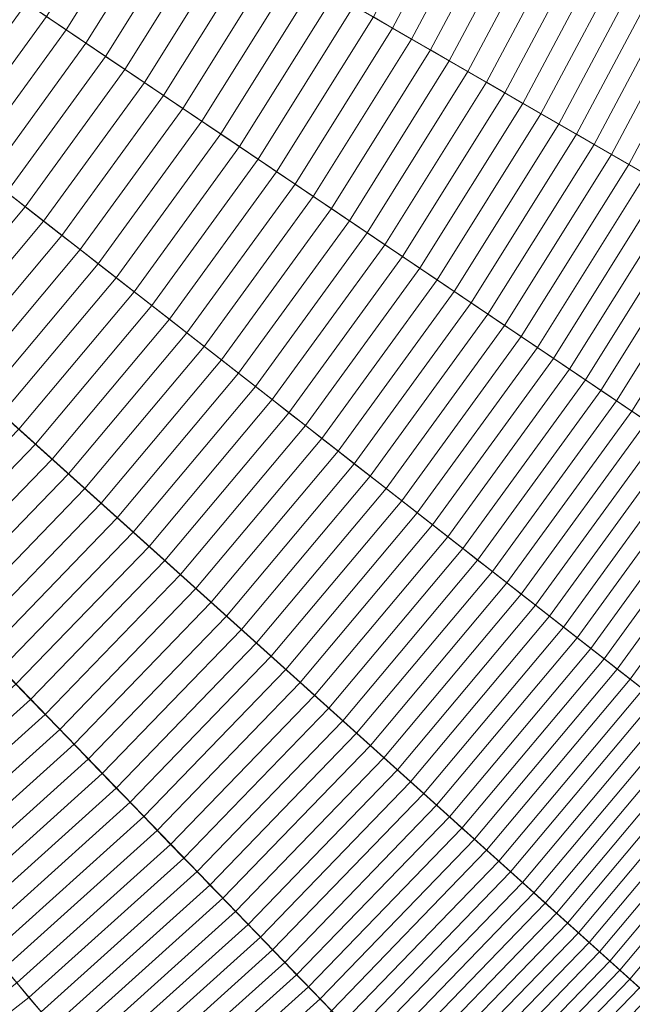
# Model space of a CAD drawing. Header units: centimetres. Extents: x -21.9 to 23.1, y -23 to 22.
# Tile 73 of 191: x 11.1 to 14.4, y -13.1 to -7.7. Entities that reach past the tile are written whole.
import ezdxf

# ---------------------------------------------------------------- set-up
doc = ezdxf.new("R2010")
doc.units = ezdxf.units.CM
doc.header["$LTSCALE"] = 2.54
doc.layers.add('Lucido design-1', color=7, linetype='Continuous')

# ---------------------------------------------------------------- blocks, each defined once
blk = doc.blocks.new('Gruppo-2-1')
at = {"color": 5, "linetype": 'Continuous', "lineweight": 9}
for points in [[(9.8546, -4.2561, -940.4271), (10.0933, -3.6002, -940.4271), (21.6039, -7.3402, -940.4271), (21.0763, -8.7899, -940.4271)], [(9.8546, -4.2561, -940.4271), (10.0933, -3.6002, -940.4271), (21.6039, -7.3402, -940.4271), (21.0763, -8.7899, -940.4271)], [(9.5707, -4.8937, -940.4271), (9.8546, -4.2561, -940.4271), (21.0763, -8.7899, -940.4271), (20.4488, -10.1993, -940.4271)], [(9.5707, -4.8937, -940.4271), (9.8546, -4.2561, -940.4271), (21.0763, -8.7899, -940.4271), (20.4488, -10.1993, -940.4271)], [(21.4351, -8.9349, -1001.3271), (21.972, -7.4598, -1001.3271), (12.0905, -4.2491, -1001.3271), (11.8017, -5.0427, -1001.3271)], [(11.8017, -5.0427, -1010.9271), (12.0905, -4.2491, -1010.9271), (21.2123, -7.213, -1010.9271), (20.6945, -8.6357, -1010.9271)], [(21.0763, -8.7899, -1001.3271), (21.6039, -7.3402, -1001.3271), (12.0905, -4.2491, -1001.3271), (11.8017, -5.0427, -1001.3271)], [(9.243, -5.51, -940.4271), (9.5707, -4.8937, -940.4271), (20.4488, -10.1993, -940.4271), (19.7245, -11.5615, -940.4271)], [(9.243, -5.51, -940.4271), (9.5707, -4.8937, -940.4271), (20.4488, -10.1993, -940.4271), (19.7245, -11.5615, -940.4271)], [(20.7966, -10.369, -1001.3271), (21.4351, -8.9349, -1001.3271), (11.8017, -5.0427, -1001.3271), (11.4582, -5.8143, -1001.3271)], [(11.4582, -5.8143, -1010.9271), (11.8017, -5.0427, -1010.9271), (20.6945, -8.6357, -1010.9271), (20.0787, -10.0188, -1010.9271)], [(20.4488, -10.1993, -1001.3271), (21.0763, -8.7899, -1001.3271), (11.8017, -5.0427, -1001.3271), (11.4582, -5.8143, -1001.3271)], [(8.8731, -6.1019, -940.4271), (9.243, -5.51, -940.4271), (19.7245, -11.5615, -940.4271), (18.907, -12.8698, -940.4271)], [(8.8731, -6.1019, -940.4271), (9.243, -5.51, -940.4271), (19.7245, -11.5615, -940.4271), (18.907, -12.8698, -940.4271)], [(20.0597, -11.755, -1001.3271), (20.7966, -10.369, -1001.3271), (11.4582, -5.8143, -1001.3271), (11.0617, -6.56, -1001.3271)], [(11.0617, -6.56, -1010.9271), (11.4582, -5.8143, -1010.9271), (20.0787, -10.0188, -1010.9271), (19.3679, -11.3556, -1010.9271)], [(19.7245, -11.5615, -1001.3271), (20.4488, -10.1993, -1001.3271), (11.4582, -5.8143, -1001.3271), (11.0617, -6.56, -1001.3271)], [(8.4629, -6.6666, -940.4271), (8.8731, -6.1019, -940.4271), (18.907, -12.8698, -940.4271), (18.0001, -14.118, -940.4271)], [(8.4629, -6.6666, -940.4271), (8.8731, -6.1019, -940.4271), (18.907, -12.8698, -940.4271), (18.0001, -14.118, -940.4271)], [(19.2278, -13.0862, -1001.3271), (20.0597, -11.755, -1001.3271), (11.0617, -6.56, -1001.3271), (10.6141, -7.2762, -1001.3271)], [(10.6141, -7.2762, -1010.9271), (11.0617, -6.56, -1010.9271), (19.3679, -11.3556, -1010.9271), (18.5656, -12.6396, -1010.9271)], [(18.907, -12.8698, -1001.3271), (19.7245, -11.5615, -1001.3271), (11.0617, -6.56, -1001.3271), (10.6141, -7.2762, -1001.3271)], [(8.0142, -7.2013, -940.4271), (8.4629, -6.6666, -940.4271), (18.0001, -14.118, -940.4271), (17.0085, -15.2998, -940.4271)], [(8.0142, -7.2013, -940.4271), (8.4629, -6.6666, -940.4271), (18.0001, -14.118, -940.4271), (17.0085, -15.2998, -940.4271)], [(13.0996, -7.7366, -933.7694), (13.5732, -6.8459, -933.7694), (13.464, -6.7926, -933.8485), (12.9944, -7.6758, -933.8485)], [(13.2041, -7.7969, -933.689), (13.6817, -6.8988, -933.689), (13.5732, -6.8459, -933.7694), (13.0996, -7.7366, -933.7694)], [(13.3079, -7.8568, -933.6073), (13.7893, -6.9513, -933.6073), (13.6817, -6.8988, -933.689), (13.2041, -7.7969, -933.689)], [(11.311, -7.7463, -934.6272), (11.7897, -6.9803, -934.6272), (11.6763, -6.9148, -934.6895), (11.2025, -7.6731, -934.6895)], [(13.4108, -7.9163, -933.5242), (13.8962, -7.0034, -933.5242), (13.7893, -6.9513, -933.6073), (13.3079, -7.8568, -933.6073)], [(11.419, -7.8191, -934.5635), (11.9025, -7.0454, -934.5635), (11.7897, -6.9803, -934.6272), (11.311, -7.7463, -934.6272)], [(13.5129, -7.9752, -933.4398), (14.0022, -7.0551, -933.4398), (13.8962, -7.0034, -933.5242), (13.4108, -7.9163, -933.5242)], [(11.5264, -7.8916, -934.4984), (12.0147, -7.1102, -934.4984), (11.9025, -7.0454, -934.5635), (11.419, -7.8191, -934.5635)], [(13.6142, -8.0337, -933.3541), (14.1073, -7.1064, -933.3541), (14.0022, -7.0551, -933.4398), (13.5129, -7.9752, -933.4398)], [(11.6332, -7.9636, -934.4318), (12.1262, -7.1746, -934.4318), (12.0147, -7.1102, -934.4984), (11.5264, -7.8916, -934.4984)], [(13.7147, -8.0917, -933.2671), (14.2116, -7.1572, -933.2671), (14.1073, -7.1064, -933.3541), (13.6142, -8.0337, -933.3541)], [(11.7394, -8.0352, -934.3637), (12.2372, -7.2387, -934.3637), (12.1262, -7.1746, -934.4318), (11.6332, -7.9636, -934.4318)], [(13.8144, -8.1493, -933.1788), (14.315, -7.2077, -933.1788), (14.2116, -7.1572, -933.2671), (13.7147, -8.0917, -933.2671)], [(7.5293, -7.7034, -940.4271), (8.0142, -7.2013, -940.4271), (17.0085, -15.2998, -940.4271), (15.9368, -16.4095, -940.4271)], [(7.5293, -7.7034, -940.4271), (8.0142, -7.2013, -940.4271), (17.0085, -15.2998, -940.4271), (15.9368, -16.4095, -940.4271)], [(13.9132, -8.2063, -933.0893), (14.4175, -7.2577, -933.0893), (14.315, -7.2077, -933.1788), (13.8144, -8.1493, -933.1788)], [(18.3051, -14.3562, -1001.3271), (19.2278, -13.0862, -1001.3271), (10.6141, -7.2762, -1001.3271), (10.1177, -7.9595, -1001.3271)], [(10.1177, -7.9595, -1010.9271), (10.6141, -7.2762, -1010.9271), (18.5656, -12.6396, -1010.9271), (17.6757, -13.8645, -1010.9271)], [(18.0001, -14.118, -1001.3271), (18.907, -12.8698, -1001.3271), (10.6141, -7.2762, -1001.3271), (10.1177, -7.9595, -1001.3271)], [(11.8449, -8.1064, -934.2943), (12.3474, -7.3023, -934.2943), (12.2372, -7.2387, -934.3637), (11.7394, -8.0352, -934.3637)], [(14.0111, -8.2628, -932.9985), (14.5192, -7.3072, -932.9985), (14.4175, -7.2577, -933.0893), (13.9132, -8.2063, -933.0893)], [(11.9499, -8.1772, -934.2235), (12.457, -7.3656, -934.2235), (12.3474, -7.3023, -934.2943), (11.8449, -8.1064, -934.2943)], [(14.1081, -8.3189, -932.9065), (14.6199, -7.3564, -932.9065), (14.5192, -7.3072, -932.9985), (14.0111, -8.2628, -932.9985)], [(12.0541, -8.2475, -934.1512), (12.5659, -7.4285, -934.1512), (12.457, -7.3656, -934.2235), (11.9499, -8.1772, -934.2235)], [(14.2043, -8.3744, -932.8132), (14.7197, -7.405, -932.8132), (14.6199, -7.3564, -932.9065), (14.1081, -8.3189, -932.9065)], [(12.1577, -8.3174, -934.0776), (12.6741, -7.4909, -934.0776), (12.5659, -7.4285, -934.1512), (12.0541, -8.2475, -934.1512)], [(14.2996, -8.4294, -932.7187), (14.8186, -7.4533, -932.7187), (14.7197, -7.405, -932.8132), (14.2043, -8.3744, -932.8132)], [(12.2606, -8.3868, -934.0026), (12.7816, -7.553, -934.0026), (12.6741, -7.4909, -934.0776), (12.1577, -8.3174, -934.0776)], [(14.3939, -8.4839, -932.623), (14.9165, -7.501, -932.623), (14.8186, -7.4533, -932.7187), (14.2996, -8.4294, -932.7187)], [(14.4873, -8.5378, -932.5261), (15.0134, -7.5483, -932.5261), (14.9165, -7.501, -932.623), (14.3939, -8.4839, -932.623)], [(10.5732, -8.3154, -934.7503), (11.0933, -7.5995, -934.7503), (10.9836, -7.5255, -934.8097), (10.4689, -8.2339, -934.8097)], [(12.3628, -8.4557, -933.9263), (12.8883, -7.6146, -933.9263), (12.7816, -7.553, -934.0026), (12.2606, -8.3868, -934.0026)], [(10.6769, -8.3964, -934.6895), (11.2025, -7.6731, -934.6895), (11.0933, -7.5995, -934.7503), (10.5732, -8.3154, -934.7503)], [(12.4643, -8.5242, -933.8485), (12.9944, -7.6758, -933.8485), (12.8883, -7.6146, -933.9263), (12.3628, -8.4557, -933.9263)], [(7.0106, -8.1704, -940.4271), (7.5293, -7.7034, -940.4271), (15.9368, -16.4095, -940.4271), (14.7903, -17.4419, -940.4271)], [(7.0106, -8.1704, -940.4271), (7.5293, -7.7034, -940.4271), (15.9368, -16.4095, -940.4271), (14.7903, -17.4419, -940.4271)], [(10.7801, -8.477, -934.6272), (11.311, -7.7463, -934.6272), (11.2025, -7.6731, -934.6895), (10.6769, -8.3964, -934.6895)], [(12.565, -8.5921, -933.7694), (13.0996, -7.7366, -933.7694), (12.9944, -7.6758, -933.8485), (12.4643, -8.5242, -933.8485)], [(10.8828, -8.5572, -934.5635), (11.419, -7.8191, -934.5635), (11.311, -7.7463, -934.6272), (10.7801, -8.477, -934.6272)], [(12.6651, -8.6596, -933.689), (13.2041, -7.7969, -933.689), (13.0996, -7.7366, -933.7694), (12.565, -8.5921, -933.7694)], [(10.9849, -8.637, -934.4984), (11.5264, -7.8916, -934.4984), (11.419, -7.8191, -934.5635), (10.8828, -8.5572, -934.5635)], [(12.7644, -8.7266, -933.6073), (13.3079, -7.8568, -933.6073), (13.2041, -7.7969, -933.689), (12.6651, -8.6596, -933.689)], [(12.8629, -8.7931, -933.5242), (13.4108, -7.9163, -933.5242), (13.3079, -7.8568, -933.6073), (12.7644, -8.7266, -933.6073)], [(11.0864, -8.7163, -934.4318), (11.6332, -7.9636, -934.4318), (11.5264, -7.8916, -934.4984), (10.9849, -8.637, -934.4984)], [(12.9607, -8.859, -933.4398), (13.5129, -7.9752, -933.4398), (13.4108, -7.9163, -933.5242), (12.8629, -8.7931, -933.5242)], [(17.2961, -15.5587, -1001.3271), (18.3051, -14.3562, -1001.3271), (10.1177, -7.9595, -1001.3271), (9.5748, -8.6065, -1001.3271)], [(9.5748, -8.6065, -1010.9271), (10.1177, -7.9595, -1010.9271), (17.6757, -13.8645, -1010.9271), (16.7025, -15.0243, -1010.9271)], [(17.0085, -15.2998, -1001.3271), (18.0001, -14.118, -1001.3271), (10.1177, -7.9595, -1001.3271), (9.5748, -8.6065, -1001.3271)], [(11.1873, -8.7952, -934.3637), (11.7394, -8.0352, -934.3637), (11.6332, -7.9636, -934.4318), (11.0864, -8.7163, -934.4318)], [(13.0577, -8.9244, -933.3541), (13.6142, -8.0337, -933.3541), (13.5129, -7.9752, -933.4398), (12.9607, -8.859, -933.4398)], [(11.2876, -8.8735, -934.2943), (11.8449, -8.1064, -934.2943), (11.7394, -8.0352, -934.3637), (11.1873, -8.7952, -934.3637)], [(13.1539, -8.9893, -933.2671), (13.7147, -8.0917, -933.2671), (13.6142, -8.0337, -933.3541), (13.0577, -8.9244, -933.3541)], [(13.2492, -9.0536, -933.1788), (13.8144, -8.1493, -933.1788), (13.7147, -8.0917, -933.2671), (13.1539, -8.9893, -933.2671)], [(11.3873, -8.9514, -934.2235), (11.9499, -8.1772, -934.2235), (11.8449, -8.1064, -934.2943), (11.2876, -8.8735, -934.2943)], [(13.3438, -9.1174, -933.0893), (13.9132, -8.2063, -933.0893), (13.8144, -8.1493, -933.1788), (13.2492, -9.0536, -933.1788)], [(6.4606, -8.6002, -940.4271), (7.0106, -8.1704, -940.4271), (14.7903, -17.4419, -940.4271), (13.5746, -18.3917, -940.4271)], [(6.4606, -8.6002, -940.4271), (7.0106, -8.1704, -940.4271), (14.7903, -17.4419, -940.4271), (13.5746, -18.3917, -940.4271)], [(11.4864, -9.0289, -934.1512), (12.0541, -8.2475, -934.1512), (11.9499, -8.1772, -934.2235), (11.3873, -8.9514, -934.2235)], [(11.5849, -9.1058, -934.0776), (12.1577, -8.3174, -934.0776), (12.0541, -8.2475, -934.1512), (11.4864, -9.0289, -934.1512)], [(13.4376, -9.1807, -932.9985), (14.0111, -8.2628, -932.9985), (13.9132, -8.2063, -933.0893), (13.3438, -9.1174, -933.0893)], [(13.5305, -9.2433, -932.9065), (14.1081, -8.3189, -932.9065), (14.0111, -8.2628, -932.9985), (13.4376, -9.1807, -932.9985)], [(11.6827, -9.1822, -934.0026), (12.2606, -8.3868, -934.0026), (12.1577, -8.3174, -934.0776), (11.5849, -9.1058, -934.0776)], [(13.6225, -9.3054, -932.8132), (14.2043, -8.3744, -932.8132), (14.1081, -8.3189, -932.9065), (13.5305, -9.2433, -932.9065)], [(11.7798, -9.2581, -933.9263), (12.3628, -8.4557, -933.9263), (12.2606, -8.3868, -934.0026), (11.6827, -9.1822, -934.0026)], [(13.7137, -9.3669, -932.7187), (14.2996, -8.4294, -932.7187), (14.2043, -8.3744, -932.8132), (13.6225, -9.3054, -932.8132)], [(11.8763, -9.3335, -933.8485), (12.4643, -8.5242, -933.8485), (12.3628, -8.4557, -933.9263), (11.7798, -9.2581, -933.9263)], [(13.804, -9.4279, -932.623), (14.3939, -8.4839, -932.623), (14.2996, -8.4294, -932.7187), (13.7137, -9.3669, -932.7187)], [(11.9721, -9.4083, -933.7694), (12.565, -8.5921, -933.7694), (12.4643, -8.5242, -933.8485), (11.8763, -9.3335, -933.8485)], [(13.8935, -9.4882, -932.5261), (14.4873, -8.5378, -932.5261), (14.3939, -8.4839, -932.623), (13.804, -9.4279, -932.623)], [(13.982, -9.5479, -932.428), (14.5798, -8.5912, -932.428), (14.4873, -8.5378, -932.5261), (13.8935, -9.4882, -932.5261)], [(5.882, -8.9905, -940.4271), (6.4606, -8.6002, -940.4271), (13.5746, -18.3917, -940.4271), (12.2956, -19.2544, -940.4271)], [(5.882, -8.9905, -940.4271), (6.4606, -8.6002, -940.4271), (13.5746, -18.3917, -940.4271), (12.2956, -19.2544, -940.4271)], [(16.2056, -16.688, -1001.3271), (17.2961, -15.5587, -1001.3271), (9.5748, -8.6065, -1001.3271), (8.9881, -9.214, -1001.3271)], [(8.9881, -9.214, -1010.9271), (9.5748, -8.6065, -1010.9271), (16.7025, -15.0243, -1010.9271), (15.6508, -16.1134, -1010.9271)], [(15.9368, -16.4095, -1001.3271), (17.0085, -15.2998, -1001.3271), (9.5748, -8.6065, -1001.3271), (8.9881, -9.214, -1001.3271)], [(10.4883, -9.429, -934.4318), (11.0864, -8.7163, -934.4318), (10.9849, -8.637, -934.4984), (10.3926, -9.3428, -934.4984)], [(12.0672, -9.4826, -933.689), (12.6651, -8.6596, -933.689), (12.565, -8.5921, -933.7694), (11.9721, -9.4083, -933.7694)], [(14.0696, -9.607, -932.3287), (14.6714, -8.644, -932.3287), (14.5798, -8.5912, -932.428), (13.982, -9.5479, -932.428)], [(12.1615, -9.5563, -933.6073), (12.7644, -8.7266, -933.6073), (12.6651, -8.6596, -933.689), (12.0672, -9.4826, -933.689)], [(14.1563, -9.6655, -932.2283), (14.7619, -8.6963, -932.2283), (14.6714, -8.644, -932.3287), (14.0696, -9.607, -932.3287)], [(10.5835, -9.5147, -934.3637), (11.1873, -8.7952, -934.3637), (11.0864, -8.7163, -934.4318), (10.4883, -9.429, -934.4318)], [(12.2552, -9.6295, -933.5242), (12.8629, -8.7931, -933.5242), (12.7644, -8.7266, -933.6073), (12.1615, -9.5563, -933.6073)], [(14.242, -9.7233, -932.1265), (14.8515, -8.748, -932.1265), (14.7619, -8.6963, -932.2283), (14.1563, -9.6655, -932.2283)], [(10.6781, -9.5999, -934.2943), (11.2876, -8.8735, -934.2943), (11.1873, -8.7952, -934.3637), (10.5835, -9.5147, -934.3637)], [(12.3481, -9.7021, -933.4398), (12.9607, -8.859, -933.4398), (12.8629, -8.7931, -933.5242), (12.2552, -9.6295, -933.5242)], [(14.3269, -9.7805, -932.0238), (14.9401, -8.7992, -932.0238), (14.8515, -8.748, -932.1265), (14.242, -9.7233, -932.1265)], [(14.4108, -9.8371, -931.9199), (15.0278, -8.8498, -931.9199), (14.9401, -8.7992, -932.0238), (14.3269, -9.7805, -932.0238)], [(14.4938, -9.8931, -931.8149), (15.1144, -8.8998, -931.8149), (15.0278, -8.8498, -931.9199), (14.4108, -9.8371, -931.9199)], [(10.7722, -9.6846, -934.2235), (11.3873, -8.9514, -934.2235), (11.2876, -8.8735, -934.2943), (10.6781, -9.5999, -934.2943)], [(12.4403, -9.7741, -933.3541), (13.0577, -8.9244, -933.3541), (12.9607, -8.859, -933.4398), (12.3481, -9.7021, -933.4398)], [(10.8656, -9.7687, -934.1512), (11.4864, -9.0289, -934.1512), (11.3873, -8.9514, -934.2235), (10.7722, -9.6846, -934.2235)], [(12.5317, -9.8456, -933.2671), (13.1539, -8.9893, -933.2671), (13.0577, -8.9244, -933.3541), (12.4403, -9.7741, -933.3541)], [(5.2775, -9.3395, -940.4271), (5.882, -8.9905, -940.4271), (12.2956, -19.2544, -940.4271), (10.9595, -20.0258, -940.4271)], [(5.2775, -9.3395, -940.4271), (5.882, -8.9905, -940.4271), (12.2956, -19.2544, -940.4271), (10.9595, -20.0258, -940.4271)], [(12.6224, -9.9164, -933.1788), (13.2492, -9.0536, -933.1788), (13.1539, -8.9893, -933.2671), (12.5317, -9.8456, -933.2671)], [(10.9585, -9.8523, -934.0776), (11.5849, -9.1058, -934.0776), (11.4864, -9.0289, -934.1512), (10.8656, -9.7687, -934.1512)], [(12.7123, -9.9866, -933.0893), (13.3438, -9.1174, -933.0893), (13.2492, -9.0536, -933.1788), (12.6224, -9.9164, -933.1788)], [(11.0507, -9.9354, -934.0026), (11.6827, -9.1822, -934.0026), (11.5849, -9.1058, -934.0776), (10.9585, -9.8523, -934.0776)], [(12.8014, -10.0563, -932.9985), (13.4376, -9.1807, -932.9985), (13.3438, -9.1174, -933.0893), (12.7123, -9.9866, -933.0893)], [(15.0391, -17.7383, -1001.3271), (16.2056, -16.688, -1001.3271), (8.9881, -9.214, -1001.3271), (8.3605, -9.7791, -1001.3271)], [(8.3605, -9.7791, -1010.9271), (8.9881, -9.214, -1010.9271), (15.6508, -16.1134, -1010.9271), (14.5256, -17.1264, -1010.9271)], [(14.7903, -17.4419, -1001.3271), (15.9368, -16.4095, -1001.3271), (8.9881, -9.214, -1001.3271), (8.3605, -9.7791, -1001.3271)], [(11.1423, -10.0178, -933.9263), (11.7798, -9.2581, -933.9263), (11.6827, -9.1822, -934.0026), (11.0507, -9.9354, -934.0026)], [(12.8897, -10.1252, -932.9065), (13.5305, -9.2433, -932.9065), (13.4376, -9.1807, -932.9985), (12.8014, -10.0563, -932.9985)], [(11.2333, -10.0998, -933.8485), (11.8763, -9.3335, -933.8485), (11.7798, -9.2581, -933.9263), (11.1423, -10.0178, -933.9263)], [(12.9772, -10.1936, -932.8132), (13.6225, -9.3054, -932.8132), (13.5305, -9.2433, -932.9065), (12.8897, -10.1252, -932.9065)], [(11.3236, -10.1811, -933.7694), (11.9721, -9.4083, -933.7694), (11.8763, -9.3335, -933.8485), (11.2333, -10.0998, -933.8485)], [(13.0639, -10.2613, -932.7187), (13.7137, -9.3669, -932.7187), (13.6225, -9.3054, -932.8132), (12.9772, -10.1936, -932.8132)], [(13.1497, -10.3284, -932.623), (13.804, -9.4279, -932.623), (13.7137, -9.3669, -932.7187), (13.0639, -10.2613, -932.7187)], [(11.4133, -10.2618, -933.689), (12.0672, -9.4826, -933.689), (11.9721, -9.4083, -933.7694), (11.3236, -10.1811, -933.7694)], [(13.2347, -10.3948, -932.5261), (13.8935, -9.4882, -932.5261), (13.804, -9.4279, -932.623), (13.1497, -10.3284, -932.623)], [(11.5023, -10.342, -933.6073), (12.1615, -9.5563, -933.6073), (12.0672, -9.4826, -933.689), (11.4133, -10.2618, -933.689)], [(13.3189, -10.4606, -932.428), (13.982, -9.5479, -932.428), (13.8935, -9.4882, -932.5261), (13.2347, -10.3948, -932.5261)], [(13.4022, -10.5256, -932.3287), (14.0696, -9.607, -932.3287), (13.982, -9.5479, -932.428), (13.3189, -10.4606, -932.428)], [(11.5906, -10.4215, -933.5242), (12.2552, -9.6295, -933.5242), (12.1615, -9.5563, -933.6073), (11.5023, -10.342, -933.6073)], [(13.4846, -10.59, -932.2283), (14.1563, -9.6655, -932.2283), (14.0696, -9.607, -932.3287), (13.4022, -10.5256, -932.3287)], [(11.6783, -10.5004, -933.4398), (12.3481, -9.7021, -933.4398), (12.2552, -9.6295, -933.5242), (11.5906, -10.4215, -933.5242)], [(11.7652, -10.5787, -933.3541), (12.4403, -9.7741, -933.3541), (12.3481, -9.7021, -933.4398), (11.6783, -10.5004, -933.4398)], [(13.5661, -10.6537, -932.1265), (14.242, -9.7233, -932.1265), (14.1563, -9.6655, -932.2283), (13.4846, -10.59, -932.2283)], [(13.6467, -10.7167, -932.0238), (14.3269, -9.7805, -932.0238), (14.242, -9.7233, -932.1265), (13.5661, -10.6537, -932.1265)], [(13.8021, -18.7048, -1001.3271), (15.0391, -17.7383, -1001.3271), (8.3605, -9.7791, -1001.3271), (7.695, -10.2991, -1001.3271)], [(7.695, -10.2991, -1010.9271), (8.3605, -9.7791, -1010.9271), (14.5256, -17.1264, -1010.9271), (13.3325, -18.0586, -1010.9271)], [(13.5746, -18.3917, -1001.3271), (14.7903, -17.4419, -1001.3271), (8.3605, -9.7791, -1001.3271), (7.695, -10.2991, -1001.3271)], [(11.8514, -10.6563, -933.2671), (12.5317, -9.8456, -933.2671), (12.4403, -9.7741, -933.3541), (11.7652, -10.5787, -933.3541)], [(13.7265, -10.779, -931.9199), (14.4108, -9.8371, -931.9199), (14.3269, -9.7805, -932.0238), (13.6467, -10.7167, -932.0238)], [(11.9369, -10.7333, -933.1788), (12.6224, -9.9164, -933.1788), (12.5317, -9.8456, -933.2671), (11.8514, -10.6563, -933.2671)], [(13.8053, -10.8406, -931.8149), (14.4938, -9.8931, -931.8149), (14.4108, -9.8371, -931.9199), (13.7265, -10.779, -931.9199)], [(12.0217, -10.8097, -933.0893), (12.7123, -9.9866, -933.0893), (12.6224, -9.9164, -933.1788), (11.9369, -10.7333, -933.1788)], [(13.8833, -10.9015, -931.7088), (14.5757, -9.9484, -931.7088), (14.4938, -9.8931, -931.8149), (13.8053, -10.8406, -931.8149)], [(10.4533, -10.7313, -933.9263), (11.1423, -10.0178, -933.9263), (11.0507, -9.9354, -934.0026), (10.3677, -10.6426, -934.0026)], [(12.1057, -10.8853, -932.9985), (12.8014, -10.0563, -932.9985), (12.7123, -9.9866, -933.0893), (12.0217, -10.8097, -933.0893)], [(13.9603, -10.9616, -931.6017), (14.6567, -10.003, -931.6017), (14.5757, -9.9484, -931.7088), (13.8833, -10.9015, -931.7088)], [(10.5384, -10.8193, -933.8485), (11.2333, -10.0998, -933.8485), (11.1423, -10.0178, -933.9263), (10.4533, -10.7313, -933.9263)], [(14.0363, -11.0211, -931.4934), (14.7368, -10.057, -931.4934), (14.6567, -10.003, -931.6017), (13.9603, -10.9616, -931.6017)], [(12.189, -10.9603, -932.9065), (12.8897, -10.1252, -932.9065), (12.8014, -10.0563, -932.9985), (12.1057, -10.8853, -932.9985)], [(14.1114, -11.0797, -931.3841), (14.8158, -10.1103, -931.3841), (14.7368, -10.057, -931.4934), (14.0363, -11.0211, -931.4934)], [(10.6228, -10.9068, -933.7694), (11.3236, -10.1811, -933.7694), (11.2333, -10.0998, -933.8485), (10.5384, -10.8193, -933.8485)], [(12.2715, -11.0346, -932.8132), (12.9772, -10.1936, -932.8132), (12.8897, -10.1252, -932.9065), (12.189, -10.9603, -932.9065)], [(14.1856, -11.1377, -931.2737), (14.8938, -10.1629, -931.2737), (14.8158, -10.1103, -931.3841), (14.1114, -11.0797, -931.3841)], [(10.7066, -10.9936, -933.689), (11.4133, -10.2618, -933.689), (11.3236, -10.1811, -933.7694), (10.6228, -10.9068, -933.7694)], [(12.3533, -11.1082, -932.7187), (13.0639, -10.2613, -932.7187), (12.9772, -10.1936, -932.8132), (12.2715, -11.0346, -932.8132)], [(14.2587, -11.1948, -931.1623), (14.9708, -10.2148, -931.1623), (14.8938, -10.1629, -931.2737), (14.1856, -11.1377, -931.2737)], [(14.3309, -11.2512, -931.0499), (15.0467, -10.2661, -931.0499), (14.9708, -10.2148, -931.1623), (14.2587, -11.1948, -931.1623)], [(12.5006, -19.5826, -1001.3271), (13.8021, -18.7048, -1001.3271), (7.695, -10.2991, -1001.3271), (6.9948, -10.7714, -1001.3271)], [(6.9948, -10.7714, -1010.9271), (7.695, -10.2991, -1010.9271), (13.3325, -18.0586, -1010.9271), (12.0774, -18.9052, -1010.9271)], [(12.2956, -19.2544, -1001.3271), (13.5746, -18.3917, -1001.3271), (7.695, -10.2991, -1001.3271), (6.9948, -10.7714, -1001.3271)], [(10.7898, -11.0797, -933.6073), (11.5023, -10.342, -933.6073), (11.4133, -10.2618, -933.689), (10.7066, -10.9936, -933.689)], [(12.4342, -11.1811, -932.623), (13.1497, -10.3284, -932.623), (13.0639, -10.2613, -932.7187), (12.3533, -11.1082, -932.7187)], [(14.4021, -11.3069, -930.9365), (15.1216, -10.3166, -930.9365), (15.0467, -10.2661, -931.0499), (14.3309, -11.2512, -931.0499)], [(10.8724, -11.1652, -933.5242), (11.5906, -10.4215, -933.5242), (11.5023, -10.342, -933.6073), (10.7898, -11.0797, -933.6073)], [(12.5144, -11.2533, -932.5261), (13.2347, -10.3948, -932.5261), (13.1497, -10.3284, -932.623), (12.4342, -11.1811, -932.623)], [(14.4724, -11.3617, -930.822), (15.1955, -10.3664, -930.822), (15.1216, -10.3166, -930.9365), (14.4021, -11.3069, -930.9365)], [(12.5938, -11.3248, -932.428), (13.3189, -10.4606, -932.428), (13.2347, -10.3948, -932.5261), (12.5144, -11.2533, -932.5261)], [(10.9543, -11.2501, -933.4398), (11.6783, -10.5004, -933.4398), (11.5906, -10.4215, -933.5242), (10.8724, -11.1652, -933.5242)], [(12.6723, -11.3955, -932.3287), (13.4022, -10.5256, -932.3287), (13.3189, -10.4606, -932.428), (12.5938, -11.3248, -932.428)], [(11.0356, -11.3342, -933.3541), (11.7652, -10.5787, -933.3541), (11.6783, -10.5004, -933.4398), (10.9543, -11.2501, -933.4398)], [(12.75, -11.4655, -932.2283), (13.4846, -10.59, -932.2283), (13.4022, -10.5256, -932.3287), (12.6723, -11.3955, -932.3287)], [(11.1162, -11.4177, -933.2671), (11.8514, -10.6563, -933.2671), (11.7652, -10.5787, -933.3541), (11.0356, -11.3342, -933.3541)], [(12.8269, -11.5346, -932.1265), (13.5661, -10.6537, -932.1265), (13.4846, -10.59, -932.2283), (12.75, -11.4655, -932.2283)], [(11.1961, -11.5005, -933.1788), (11.9369, -10.7333, -933.1788), (11.8514, -10.6563, -933.2671), (11.1162, -11.4177, -933.2671)], [(12.9029, -11.6031, -932.0238), (13.6467, -10.7167, -932.0238), (13.5661, -10.6537, -932.1265), (12.8269, -11.5346, -932.1265)], [(11.2754, -11.5825, -933.0893), (12.0217, -10.8097, -933.0893), (11.9369, -10.7333, -933.1788), (11.1961, -11.5005, -933.1788)], [(12.9782, -11.6709, -931.9199), (13.7265, -10.779, -931.9199), (13.6467, -10.7167, -932.0238), (12.9029, -11.6031, -932.0238)], [(11.1412, -20.3675, -1001.3271), (12.5006, -19.5826, -1001.3271), (6.9948, -10.7714, -1001.3271), (6.2634, -11.1937, -1001.3271)], [(6.2634, -11.1937, -1010.9271), (6.9948, -10.7714, -1010.9271), (12.0774, -18.9052, -1010.9271), (10.7662, -19.6622, -1010.9271)], [(10.9595, -20.0258, -1001.3271), (12.2956, -19.2544, -1001.3271), (6.9948, -10.7714, -1001.3271), (6.2634, -11.1937, -1001.3271)], [(13.0525, -11.7378, -931.8149), (13.8053, -10.8406, -931.8149), (13.7265, -10.779, -931.9199), (12.9782, -11.6709, -931.9199)], [(11.3539, -11.6639, -932.9985), (12.1057, -10.8853, -932.9985), (12.0217, -10.8097, -933.0893), (11.2754, -11.5825, -933.0893)], [(13.126, -11.804, -931.7088), (13.8833, -10.9015, -931.7088), (13.8053, -10.8406, -931.8149), (13.0525, -11.7378, -931.8149)], [(11.4318, -11.7445, -932.9065), (12.189, -10.9603, -932.9065), (12.1057, -10.8853, -932.9985), (11.3539, -11.6639, -932.9985)], [(13.1986, -11.8694, -931.6017), (13.9603, -10.9616, -931.6017), (13.8833, -10.9015, -931.7088), (13.126, -11.804, -931.7088)], [(11.5089, -11.8243, -932.8132), (12.2715, -11.0346, -932.8132), (12.189, -10.9603, -932.9065), (11.4318, -11.7445, -932.9065)], [(13.2703, -11.9339, -931.4934), (14.0363, -11.0211, -931.4934), (13.9603, -10.9616, -931.6017), (13.1986, -11.8694, -931.6017)], [(11.5853, -11.9035, -932.7187), (12.3533, -11.1082, -932.7187), (12.2715, -11.0346, -932.8132), (11.5089, -11.8243, -932.8132)], [(13.3412, -11.9977, -931.3841), (14.1114, -11.0797, -931.3841), (14.0363, -11.0211, -931.4934), (13.2703, -11.9339, -931.4934)], [(11.661, -11.9818, -932.623), (12.4342, -11.1811, -932.623), (12.3533, -11.1082, -932.7187), (11.5853, -11.9035, -932.7187)], [(13.4111, -12.0607, -931.2737), (14.1856, -11.1377, -931.2737), (14.1114, -11.0797, -931.3841), (13.3412, -11.9977, -931.3841)], [(13.4801, -12.1228, -931.1623), (14.2587, -11.1948, -931.1623), (14.1856, -11.1377, -931.2737), (13.4111, -12.0607, -931.2737)], [(9.7303, -21.0556, -1001.3271), (11.1412, -20.3675, -1001.3271), (6.2634, -11.1937, -1001.3271), (5.5043, -11.5639, -1001.3271)], [(11.7359, -12.0594, -932.5261), (12.5144, -11.2533, -932.5261), (12.4342, -11.1811, -932.623), (11.661, -11.9818, -932.623)], [(13.5482, -12.1841, -931.0499), (14.3309, -11.2512, -931.0499), (14.2587, -11.1948, -931.1623), (13.4801, -12.1228, -931.1623)], [(11.8101, -12.1363, -932.428), (12.5938, -11.3248, -932.428), (12.5144, -11.2533, -932.5261), (11.7359, -12.0594, -932.5261)], [(13.6153, -12.2446, -930.9365), (14.4021, -11.3069, -930.9365), (14.3309, -11.2512, -931.0499), (13.5482, -12.1841, -931.0499)], [(10.3297, -12.1259, -933.2671), (11.1162, -11.4177, -933.2671), (11.0356, -11.3342, -933.3541), (10.2551, -12.037, -933.3541)], [(11.8835, -12.2123, -932.3287), (12.6723, -11.3955, -932.3287), (12.5938, -11.3248, -932.428), (11.8101, -12.1363, -932.428)], [(13.6816, -12.3042, -930.822), (14.4724, -11.3617, -930.822), (14.4021, -11.3069, -930.9365), (13.6153, -12.2446, -930.9365)], [(13.7468, -12.363, -930.7066), (14.5416, -11.4158, -930.7066), (14.4724, -11.3617, -930.822), (13.6816, -12.3042, -930.822)], [(10.4036, -12.214, -933.1788), (11.1961, -11.5005, -933.1788), (11.1162, -11.4177, -933.2671), (10.3297, -12.1259, -933.2671)], [(11.9562, -12.2875, -932.2283), (12.75, -11.4655, -932.2283), (12.6723, -11.3955, -932.3287), (11.8835, -12.2123, -932.3287)], [(13.8112, -12.4209, -930.5903), (14.6098, -11.4691, -930.5903), (14.5416, -11.4158, -930.7066), (13.7468, -12.363, -930.7066)], [(12.028, -12.3619, -932.1265), (12.8269, -11.5346, -932.1265), (12.75, -11.4655, -932.2283), (11.9562, -12.2875, -932.2283)], [(13.8745, -12.4779, -930.4729), (14.677, -11.5216, -930.4729), (14.6098, -11.4691, -930.5903), (13.8112, -12.4209, -930.5903)], [(10.4769, -12.3014, -933.0893), (11.2754, -11.5825, -933.0893), (11.1961, -11.5005, -933.1788), (10.4036, -12.214, -933.1788)], [(12.0991, -12.4355, -932.0238), (12.9029, -11.6031, -932.0238), (12.8269, -11.5346, -932.1265), (12.028, -12.3619, -932.1265)], [(13.9369, -12.5341, -930.3547), (14.7431, -11.5733, -930.3547), (14.677, -11.5216, -930.4729), (13.8745, -12.4779, -930.4729)], [(10.5496, -12.388, -932.9985), (11.3539, -11.6639, -932.9985), (11.2754, -11.5825, -933.0893), (10.4769, -12.3014, -933.0893)], [(12.1694, -12.5083, -931.9199), (12.9782, -11.6709, -931.9199), (12.9029, -11.6031, -932.0238), (12.0991, -12.4355, -932.0238)], [(13.9983, -12.5894, -930.2355), (14.8083, -11.6242, -930.2355), (14.7431, -11.5733, -930.3547), (13.9369, -12.5341, -930.3547)], [(14.0587, -12.6438, -930.1154), (14.8723, -11.6742, -930.1154), (14.8083, -11.6242, -930.2355), (13.9983, -12.5894, -930.2355)], [(10.6217, -12.4739, -932.9065), (11.4318, -11.7445, -932.9065), (11.3539, -11.6639, -932.9985), (10.5496, -12.388, -932.9985)], [(12.2389, -12.5803, -931.8149), (13.0525, -11.7378, -931.8149), (12.9782, -11.6709, -931.9199), (12.1694, -12.5083, -931.9199)], [(14.1182, -12.6973, -929.9944), (14.9354, -11.7235, -929.9944), (14.8723, -11.6742, -930.1154), (14.0587, -12.6438, -930.1154)], [(10.693, -12.5589, -932.8132), (11.5089, -11.8243, -932.8132), (11.4318, -11.7445, -932.9065), (10.6217, -12.4739, -932.9065)], [(12.3076, -12.6514, -931.7088), (13.126, -11.804, -931.7088), (13.0525, -11.7378, -931.8149), (12.2389, -12.5803, -931.8149)], [(14.1766, -12.75, -929.8726), (14.9973, -11.7719, -929.8726), (14.9354, -11.7235, -929.9944), (14.1182, -12.6973, -929.9944)], [(12.3755, -12.7217, -931.6017), (13.1986, -11.8694, -931.6017), (13.126, -11.804, -931.7088), (12.3076, -12.6514, -931.7088)], [(14.234, -12.8017, -929.7498), (15.0582, -11.8195, -929.7498), (14.9973, -11.7719, -929.8726), (14.1766, -12.75, -929.8726)], [(14.2905, -12.8525, -929.6263), (15.118, -11.8662, -929.6263), (15.0582, -11.8195, -929.7498), (14.234, -12.8017, -929.7498)], [(10.7637, -12.6432, -932.7187), (11.5853, -11.9035, -932.7187), (11.5089, -11.8243, -932.8132), (10.693, -12.5589, -932.8132)], [(12.4425, -12.7911, -931.4934), (13.2703, -11.9339, -931.4934), (13.1986, -11.8694, -931.6017), (12.3755, -12.7217, -931.6017)], [(14.3459, -12.9023, -929.5018), (15.1768, -11.9121, -929.5018), (15.118, -11.8662, -929.6263), (14.2905, -12.8525, -929.6263)], [(10.8338, -12.7267, -932.623), (11.661, -11.9818, -932.623), (11.5853, -11.9035, -932.7187), (10.7637, -12.6432, -932.7187)], [(14.4002, -12.9513, -929.3766), (15.2344, -11.9571, -929.3766), (15.1768, -11.9121, -929.5018), (14.3459, -12.9023, -929.5018)], [(10.9031, -12.8093, -932.5261), (11.7359, -12.0594, -932.5261), (11.661, -11.9818, -932.623), (10.8338, -12.7267, -932.623)], [(12.5087, -12.8597, -931.3841), (13.3412, -11.9977, -931.3841), (13.2703, -11.9339, -931.4934), (12.4425, -12.7911, -931.4934)], [(14.4536, -12.9993, -929.2506), (15.291, -12.0013, -929.2506), (15.2344, -11.9571, -929.3766), (14.4002, -12.9513, -929.3766)], [(12.5741, -12.9274, -931.2737), (13.4111, -12.0607, -931.2737), (13.3412, -11.9977, -931.3841), (12.5087, -12.8597, -931.3841)], [(10.9718, -12.8911, -932.428), (11.8101, -12.1363, -932.428), (11.7359, -12.0594, -932.5261), (10.9031, -12.8093, -932.5261)], [(12.6386, -12.9942, -931.1623), (13.4801, -12.1228, -931.1623), (13.4111, -12.0607, -931.2737), (12.5741, -12.9274, -931.2737)], [(11.0397, -12.9721, -932.3287), (11.8835, -12.2123, -932.3287), (11.8101, -12.1363, -932.428), (10.9718, -12.8911, -932.428)], [(12.7022, -13.0601, -931.0499), (13.5482, -12.1841, -931.0499), (13.4801, -12.1228, -931.1623), (12.6386, -12.9942, -931.1623)], [(12.765, -13.1251, -930.9365), (13.6153, -12.2446, -930.9365), (13.5482, -12.1841, -931.0499), (12.7022, -13.0601, -931.0499)], [(11.1069, -13.0522, -932.2283), (11.9562, -12.2875, -932.2283), (11.8835, -12.2123, -932.3287), (11.0397, -12.9721, -932.3287)], [(12.8269, -13.1892, -930.822), (13.6816, -12.3042, -930.822), (13.6153, -12.2446, -930.9365), (12.765, -13.1251, -930.9365)], [(11.1734, -13.1314, -932.1265), (12.028, -12.3619, -932.1265), (11.9562, -12.2875, -932.2283), (11.1069, -13.0522, -932.2283)], [(12.8879, -13.2524, -930.7066), (13.7468, -12.363, -930.7066), (13.6816, -12.3042, -930.822), (12.8269, -13.1892, -930.822)], [(11.2392, -13.2098, -932.0238), (12.0991, -12.4355, -932.0238), (12.028, -12.3619, -932.1265), (11.1734, -13.1314, -932.1265)], [(12.9481, -13.3146, -930.5903), (13.8112, -12.4209, -930.5903), (13.7468, -12.363, -930.7066), (12.8879, -13.2524, -930.7066)], [(11.3042, -13.2873, -931.9199), (12.1694, -12.5083, -931.9199), (12.0991, -12.4355, -932.0238), (11.2392, -13.2098, -932.0238)], [(13.0073, -13.376, -930.4729), (13.8745, -12.4779, -930.4729), (13.8112, -12.4209, -930.5903), (12.9481, -13.3146, -930.5903)], [(11.3685, -13.364, -931.8149), (12.2389, -12.5803, -931.8149), (12.1694, -12.5083, -931.9199), (11.3042, -13.2873, -931.9199)], [(13.0656, -13.4364, -930.3547), (13.9369, -12.5341, -930.3547), (13.8745, -12.4779, -930.4729), (13.0073, -13.376, -930.4729)], [(13.123, -13.4958, -930.2355), (13.9983, -12.5894, -930.2355), (13.9369, -12.5341, -930.3547), (13.0656, -13.4364, -930.3547)], [(11.4321, -13.4397, -931.7088), (12.3076, -12.6514, -931.7088), (12.2389, -12.5803, -931.8149), (11.3685, -13.364, -931.8149)], [(13.1795, -13.5543, -930.1154), (14.0587, -12.6438, -930.1154), (13.9983, -12.5894, -930.2355), (13.123, -13.4958, -930.2355)], [(11.4949, -13.5146, -931.6017), (12.3755, -12.7217, -931.6017), (12.3076, -12.6514, -931.7088), (11.4321, -13.4397, -931.7088)], [(13.2351, -13.6118, -929.9944), (14.1182, -12.6973, -929.9944), (14.0587, -12.6438, -930.1154), (13.1795, -13.5543, -930.1154)], [(11.5569, -13.5885, -931.4934), (12.4425, -12.7911, -931.4934), (12.3755, -12.7217, -931.6017), (11.4949, -13.5146, -931.6017)], [(13.2897, -13.6684, -929.8726), (14.1766, -12.75, -929.8726), (14.1182, -12.6973, -929.9944), (13.2351, -13.6118, -929.9944)], [(11.6182, -13.6615, -931.3841), (12.5087, -12.8597, -931.3841), (12.4425, -12.7911, -931.4934), (11.5569, -13.5885, -931.4934)], [(13.3434, -13.724, -929.7498), (14.234, -12.8017, -929.7498), (14.1766, -12.75, -929.8726), (13.2897, -13.6684, -929.8726)], [(13.3961, -13.7786, -929.6263), (14.2905, -12.8525, -929.6263), (14.234, -12.8017, -929.7498), (13.3434, -13.724, -929.7498)], [(11.6787, -13.7336, -931.2737), (12.5741, -12.9274, -931.2737), (12.5087, -12.8597, -931.3841), (11.6182, -13.6615, -931.3841)], [(13.4479, -13.8322, -929.5018), (14.3459, -12.9023, -929.5018), (14.2905, -12.8525, -929.6263), (13.3961, -13.7786, -929.6263)], [(13.4987, -13.8848, -929.3766), (14.4002, -12.9513, -929.3766), (14.3459, -12.9023, -929.5018), (13.4479, -13.8322, -929.5018)], [(11.7384, -13.8047, -931.1623), (12.6386, -12.9942, -931.1623), (12.5741, -12.9274, -931.2737), (11.6787, -13.7336, -931.2737)], [(13.5486, -13.9365, -929.2506), (14.4536, -12.9993, -929.2506), (14.4002, -12.9513, -929.3766), (13.4987, -13.8848, -929.3766)], [(10.2064, -13.7558, -932.2283), (11.1069, -13.0522, -932.2283), (11.0397, -12.9721, -932.3287), (10.1449, -13.6712, -932.3287)], [(11.7973, -13.8749, -931.0499), (12.7022, -13.0601, -931.0499), (12.6386, -12.9942, -931.1623), (11.7384, -13.8047, -931.1623)], [(13.5974, -13.9871, -929.1238), (14.5058, -13.0464, -929.1238), (14.4536, -12.9993, -929.2506), (13.5486, -13.9365, -929.2506)], [(10.2672, -13.8394, -932.1265), (11.1734, -13.1314, -932.1265), (11.1069, -13.0522, -932.2283), (10.2064, -13.7558, -932.2283)], [(11.8554, -13.9442, -930.9365), (12.765, -13.1251, -930.9365), (12.7022, -13.0601, -931.0499), (11.7973, -13.8749, -931.0499)], [(13.6453, -14.0367, -928.9962), (14.5571, -13.0925, -928.9962), (14.5058, -13.0464, -929.1238), (13.5974, -13.9871, -929.1238)]]:
    blk.add_3dface(points, dxfattribs=at)

msp = doc.modelspace()

# ---------------------------------------------------------------- block references
at = {"layer": 'Lucido design-1', "color": 5, "true_color": 0x0000ff}
msp.add_blockref('Gruppo-2-1', (0, 0), dxfattribs=at)

doc.saveas('drawing.dxf')
